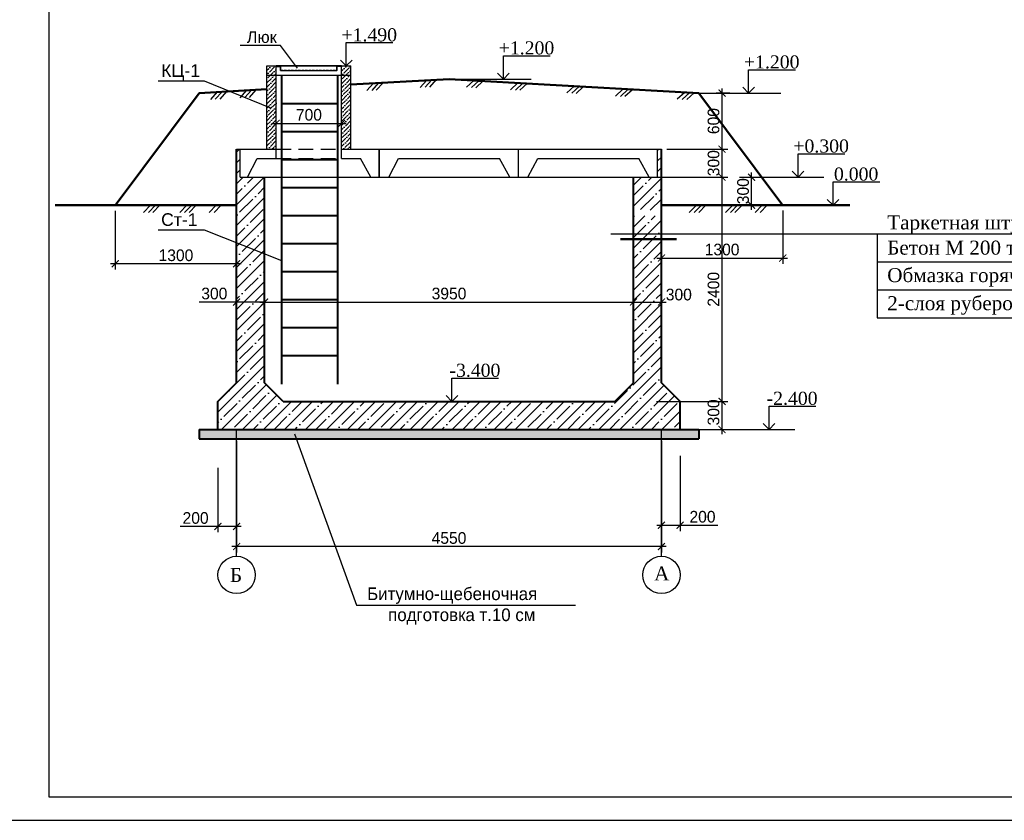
# Model space of a CAD drawing. Header units: millimetres. Extents: x -5733 to 3442, y -1003 to 2277.
# Tile 8 of 20: x 2047 to 2258, y 556 to 728. Entities that reach past the tile are written whole.
import ezdxf
from ezdxf.enums import TextEntityAlignment as Align

# ---------------------------------------------------------------- set-up
doc = ezdxf.new("R2010")
doc.units = ezdxf.units.MM
for name, pattern in [('ACAD_ISO10W100', [18, 12, -3, 0, -3]), ('HIDDEN2', [4.7625, 3.175, -1.5875]), ('HIDDENX2', [0.75, 0.5, -0.25])]:
    doc.linetypes.add(name, pattern=pattern)
doc.styles.add('style3', font='times.ttf', dxfattribs={"height": 2.5})
doc.styles.add('Times new roman', font='times.ttf', dxfattribs={"height": 2})
doc.styles.add('А2.5', font='GOTHIC.TTF', dxfattribs={"height": 2.5})
doc.styles.add('А2.7', font='arial.ttf', dxfattribs={"height": 2.7})
doc.dimstyles.new('ISO-25', dxfattribs={"dimtxt": 3, "dimasz": 1.7, "dimexe": 1.25, "dimexo": 0.625, "dimtad": 1, "dimdec": 0, "dimlfac": 100, "dimtxsty": 'А2.5', "dimblk": 'ARCHTICK', "dimcen": 2, "dimclrd": 256, "dimclre": 256, "dimclrt": 256, "dimadec": 0, "dimazin": 0, "dimtfac": 1, "dimtdec": 0, "dimtmove": 0, "dimatfit": 3, "dimldrblk": 'OPEN90', "dimfxl": 1, "dimarcsym": 0})
doc.dimstyles.new('Times new roman', dxfattribs={"dimtxt": 2, "dimasz": 1.3, "dimexe": 1.25, "dimexo": 0.625, "dimtad": 1, "dimdec": 0, "dimlfac": 100, "dimtxsty": 'Times new roman', "dimblk": 'OBLIQUE', "dimcen": 2.5, "dimdle": 1, "dimadec": 0, "dimazin": 0, "dimtfac": 1, "dimtdec": 0, "dimtmove": 0, "dimatfit": 3, "dimldrblk": 'OPEN90', "dimfxl": 1, "dimarcsym": 0})
pattern_1 = [(45, (2350.40182, 421.92385), (-0.044901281, 0.044901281), [])]

# ---------------------------------------------------------------- blocks, each defined once
blk = doc.blocks.new('_ArchTick')
at = {"color": 0, "const_width": 0.15}
blk.add_lwpolyline([(-0.5, -0.5), (0.5, 0.5)], dxfattribs=at)
blk = doc.blocks.new('*D2536')
at = {"color": 0, "lineweight": -2, "transparency": 16777216}
for p, q in [((2093.92, 637.48), (2093.92, 613.59)), ((2184.92, 637.48), (2184.92, 613.59)), ((2185.92, 614.84), (2092.92, 614.84))]:
    blk.add_line(p, q, dxfattribs=at)
at = {"layer": 'Defpoints', "color": 0}
for p in [(2093.92, 638.6), (2184.92, 638.6), (2093.92, 614.84)]:
    blk.add_point(p, dxfattribs=at)
at = {"color": 0, "lineweight": -2, "transparency": 16777216, "xscale": 1.5, "yscale": 1.5, "zscale": 1.5, "rotation": 180}
blk.add_blockref('_ArchTick', (2093.92, 614.84), dxfattribs=at)
at = {"color": 0, "lineweight": -2, "transparency": 16777216, "xscale": 1.5, "yscale": 1.5, "zscale": 1.5}
blk.add_blockref('_ArchTick', (2184.92, 614.84), dxfattribs=at)
at = {"color": 0, "transparency": 16777216, "insert": (2139.42, 616.66), "char_height": 2.5, "attachment_point": 5, "style": 'А2.5'}
blk.add_mtext('4550', dxfattribs=at)
blk = doc.blocks.new('_Open90')
at = {"color": 0, "lineweight": -2}
for p, q in [((0, 0), (-1, 0)), ((-0.5, 0.5), (0, 0)), ((0, 0), (-0.5, -0.5))]:
    blk.add_line(p, q, dxfattribs=at)
blk = doc.blocks.new('*D2537')
at = {"color": 0, "lineweight": -2, "transparency": 16777216}
for p, q in [((2183.83, 693.91), (2199.14, 693.91)), ((2197.89, 644.91), (2197.89, 694.91)), ((2183.83, 645.91), (2199.14, 645.91))]:
    blk.add_line(p, q, dxfattribs=at)
at = {"layer": 'Defpoints', "color": 0}
for p in [(2182.7, 693.91), (2197.89, 693.91), (2182.7, 645.91)]:
    blk.add_point(p, dxfattribs=at)
at = {"color": 0, "lineweight": -2, "transparency": 16777216, "xscale": 1.5, "yscale": 1.5, "zscale": 1.5}
for p, rotation in [((2197.89, 693.91), 90), ((2197.89, 645.91), 270)]:
    blk.add_blockref('_ArchTick', p, dxfattribs=dict(at, rotation=rotation))
at = {"color": 0, "transparency": 16777216, "insert": (2196.08, 669.91), "char_height": 2.5, "attachment_point": 5, "rotation": 90, "style": 'А2.5'}
blk.add_mtext('2400', dxfattribs=at)
blk = doc.blocks.new('*D2538')
at = {"color": 0, "lineweight": -2, "transparency": 16777216}
for p, q in [((2184.92, 634.29), (2184.92, 618.15)), ((2188.92, 634.29), (2188.92, 618.15)), ((2183.92, 619.4), (2188.92, 619.4)), ((2188.92, 619.4), (2196.99, 619.4))]:
    blk.add_line(p, q, dxfattribs=at)
at = {"layer": 'Defpoints', "color": 0}
for p in [(2184.92, 635.41), (2188.92, 635.41), (2188.92, 619.4)]:
    blk.add_point(p, dxfattribs=at)
at = {"color": 0, "lineweight": -2, "transparency": 16777216, "xscale": 1.5, "yscale": 1.5, "zscale": 1.5, "rotation": 180}
blk.add_blockref('_ArchTick', (2184.92, 619.4), dxfattribs=at)
at = {"color": 0, "lineweight": -2, "transparency": 16777216, "xscale": 1.5, "yscale": 1.5, "zscale": 1.5}
blk.add_blockref('_ArchTick', (2188.92, 619.4), dxfattribs=at)
at = {"color": 0, "transparency": 16777216, "insert": (2193.71, 621.21), "char_height": 2.5, "attachment_point": 5, "style": 'А2.5'}
blk.add_mtext('200', dxfattribs=at)
blk = doc.blocks.new('*D2539')
at = {"color": 0, "lineweight": -2, "transparency": 16777216}
for p, q in [((2089.92, 631.71), (2089.92, 617.89)), ((2093.92, 631.71), (2093.92, 617.89)), ((2089.92, 619.14), (2081.85, 619.14)), ((2094.92, 619.14), (2089.92, 619.14))]:
    blk.add_line(p, q, dxfattribs=at)
at = {"layer": 'Defpoints', "color": 0}
for p in [(2089.92, 632.84), (2093.92, 632.84), (2089.92, 619.14)]:
    blk.add_point(p, dxfattribs=at)
at = {"color": 0, "lineweight": -2, "transparency": 16777216, "xscale": 1.5, "yscale": 1.5, "zscale": 1.5, "rotation": 180}
blk.add_blockref('_ArchTick', (2089.92, 619.14), dxfattribs=at)
at = {"color": 0, "lineweight": -2, "transparency": 16777216, "xscale": 1.5, "yscale": 1.5, "zscale": 1.5}
blk.add_blockref('_ArchTick', (2093.92, 619.14), dxfattribs=at)
at = {"color": 0, "transparency": 16777216, "insert": (2085.14, 620.95), "char_height": 2.5, "attachment_point": 5, "style": 'А2.5'}
blk.add_mtext('200', dxfattribs=at)
blk = doc.blocks.new('*D2548')
at = {"color": 0, "lineweight": -2, "transparency": 16777216}
for p, q in [((2197.89, 692.91), (2197.89, 700.91)), ((2186.05, 699.91), (2199.14, 699.91)), ((2186.05, 693.91), (2199.14, 693.91))]:
    blk.add_line(p, q, dxfattribs=at)
at = {"layer": 'Defpoints', "color": 0}
for p in [(2184.92, 699.91), (2197.89, 699.91), (2184.92, 693.91)]:
    blk.add_point(p, dxfattribs=at)
at = {"color": 0, "lineweight": -2, "transparency": 16777216, "xscale": 1.5, "yscale": 1.5, "zscale": 1.5}
for p, rotation in [((2197.89, 699.91), 90), ((2197.89, 693.91), 270)]:
    blk.add_blockref('_ArchTick', p, dxfattribs=dict(at, rotation=rotation))
at = {"color": 0, "transparency": 16777216, "insert": (2196.08, 696.91), "char_height": 2.5, "attachment_point": 5, "rotation": 90, "style": 'А2.5'}
blk.add_mtext('300', dxfattribs=at)
blk = doc.blocks.new('*D2549')
at = {"color": 0, "lineweight": -2, "transparency": 16777216}
for p, q in [((2197.89, 698.91), (2197.89, 712.91)), ((2199.54, 711.91), (2196.64, 711.91)), ((2186.05, 699.91), (2199.14, 699.91))]:
    blk.add_line(p, q, dxfattribs=at)
at = {"layer": 'Defpoints', "color": 0}
for p in [(2197.89, 711.91), (2200.66, 711.91), (2184.92, 699.91)]:
    blk.add_point(p, dxfattribs=at)
at = {"color": 0, "lineweight": -2, "transparency": 16777216, "xscale": 1.5, "yscale": 1.5, "zscale": 1.5}
for p, rotation in [((2197.89, 711.91), 90), ((2197.89, 699.91), 270)]:
    blk.add_blockref('_ArchTick', p, dxfattribs=dict(at, rotation=rotation))
at = {"color": 0, "transparency": 16777216, "insert": (2196.08, 705.91), "char_height": 2.5, "attachment_point": 5, "rotation": 90, "style": 'А2.5'}
blk.add_mtext('600', dxfattribs=at)
blk = doc.blocks.new('*D2550')
at = {"color": 0, "lineweight": -2, "transparency": 16777216}
for p, q in [((2102.41, 706.56), (2102.41, 706.68)), ((2116.41, 706.56), (2116.41, 706.68)), ((2101.41, 705.43), (2117.41, 705.43))]:
    blk.add_line(p, q, dxfattribs=at)
at = {"layer": 'Defpoints', "color": 0}
for p in [(2102.41, 705.43), (2116.41, 705.43), (2116.41, 705.43)]:
    blk.add_point(p, dxfattribs=at)
at = {"color": 0, "lineweight": -2, "transparency": 16777216, "xscale": 1.5, "yscale": 1.5, "zscale": 1.5, "rotation": 180}
blk.add_blockref('_ArchTick', (2102.41, 705.43), dxfattribs=at)
at = {"color": 0, "lineweight": -2, "transparency": 16777216, "xscale": 1.5, "yscale": 1.5, "zscale": 1.5}
blk.add_blockref('_ArchTick', (2116.41, 705.43), dxfattribs=at)
at = {"color": 0, "transparency": 16777216, "insert": (2109.41, 707.25), "char_height": 2.5, "attachment_point": 5, "style": 'А2.5'}
blk.add_mtext('700', dxfattribs=at)
blk = doc.blocks.new('*D2551')
at = {"color": 0, "lineweight": -2, "transparency": 16777216}
for p, q in [((2093.92, 673.79), (2093.92, 665.92)), ((2099.92, 673.79), (2099.92, 665.92)), ((2093.92, 667.17), (2085.87, 667.17)), ((2099.92, 667.17), (2092.92, 667.17))]:
    blk.add_line(p, q, dxfattribs=at)
at = {"layer": 'Defpoints', "color": 0}
for p in [(2093.92, 674.91), (2099.92, 674.91), (2099.92, 667.17)]:
    blk.add_point(p, dxfattribs=at)
at = {"color": 0, "lineweight": -2, "transparency": 16777216, "xscale": 1.5, "yscale": 1.5, "zscale": 1.5, "rotation": 180}
blk.add_blockref('_ArchTick', (2093.92, 667.17), dxfattribs=at)
at = {"color": 0, "lineweight": -2, "transparency": 16777216, "xscale": 1.5, "yscale": 1.5, "zscale": 1.5}
blk.add_blockref('_ArchTick', (2099.92, 667.17), dxfattribs=at)
at = {"color": 0, "transparency": 16777216, "insert": (2089.15, 668.99), "char_height": 2.5, "attachment_point": 5, "style": 'А2.5'}
blk.add_mtext('300', dxfattribs=at)
blk = doc.blocks.new('*D2552')
at = {"color": 0, "lineweight": -2, "transparency": 16777216}
for p, q in [((2178.92, 677.03), (2178.92, 665.92)), ((2099.92, 673.79), (2099.92, 665.92)), ((2098.92, 667.17), (2179.92, 667.17))]:
    blk.add_line(p, q, dxfattribs=at)
at = {"layer": 'Defpoints', "color": 0}
for p in [(2178.92, 678.16), (2099.92, 674.91), (2178.92, 667.17)]:
    blk.add_point(p, dxfattribs=at)
at = {"color": 0, "lineweight": -2, "transparency": 16777216, "xscale": 1.5, "yscale": 1.5, "zscale": 1.5, "rotation": 180}
blk.add_blockref('_ArchTick', (2099.92, 667.17), dxfattribs=at)
at = {"color": 0, "lineweight": -2, "transparency": 16777216, "xscale": 1.5, "yscale": 1.5, "zscale": 1.5}
blk.add_blockref('_ArchTick', (2178.92, 667.17), dxfattribs=at)
at = {"color": 0, "transparency": 16777216, "insert": (2139.42, 668.99), "char_height": 2.5, "attachment_point": 5, "style": 'А2.5'}
blk.add_mtext('3950', dxfattribs=at)
blk = doc.blocks.new('*D2553')
at = {"color": 0, "lineweight": -2, "transparency": 16777216}
for p, q in [((2178.92, 677.03), (2178.92, 665.92)), ((2184.92, 677.03), (2184.92, 665.92)), ((2177.92, 667.17), (2185.92, 667.17))]:
    blk.add_line(p, q, dxfattribs=at)
at = {"layer": 'Defpoints', "color": 0}
for p in [(2178.92, 678.16), (2184.92, 678.16), (2184.92, 667.17)]:
    blk.add_point(p, dxfattribs=at)
at = {"color": 0, "lineweight": -2, "transparency": 16777216, "xscale": 1.5, "yscale": 1.5, "zscale": 1.5, "rotation": 180}
blk.add_blockref('_ArchTick', (2178.92, 667.17), dxfattribs=at)
at = {"color": 0, "lineweight": -2, "transparency": 16777216, "xscale": 1.5, "yscale": 1.5, "zscale": 1.5}
blk.add_blockref('_ArchTick', (2184.92, 667.17), dxfattribs=at)
at = {"color": 0, "transparency": 16777216, "insert": (2188.64, 668.77), "char_height": 2.5, "attachment_point": 5, "style": 'А2.5'}
blk.add_mtext('300', dxfattribs=at)
blk = doc.blocks.new('*D2554')
at = {"color": 0, "lineweight": -2, "transparency": 16777216}
for p, q in [((2192.89, 645.91), (2199.14, 645.91)), ((2197.89, 638.91), (2197.89, 646.91)), ((2192.89, 639.91), (2199.14, 639.91))]:
    blk.add_line(p, q, dxfattribs=at)
at = {"layer": 'Defpoints', "color": 0}
for p in [(2191.77, 645.91), (2197.89, 645.91), (2191.77, 639.91)]:
    blk.add_point(p, dxfattribs=at)
at = {"color": 0, "lineweight": -2, "transparency": 16777216, "xscale": 1.5, "yscale": 1.5, "zscale": 1.5}
for p, rotation in [((2197.89, 645.91), 90), ((2197.89, 639.91), 270)]:
    blk.add_blockref('_ArchTick', p, dxfattribs=dict(at, rotation=rotation))
at = {"color": 0, "transparency": 16777216, "insert": (2196.08, 643.56), "char_height": 2.5, "attachment_point": 5, "rotation": 90, "style": 'А2.5'}
blk.add_mtext('300', dxfattribs=at)
blk = doc.blocks.new('*D2580')
at = {"color": 0, "lineweight": -2, "transparency": 16777216}
for p, q in [((2204.22, 686.91), (2204.22, 694.91)), ((2205.18, 693.91), (2205.47, 693.91)), ((2205.18, 687.91), (2205.47, 687.91))]:
    blk.add_line(p, q, dxfattribs=at)
at = {"layer": 'Defpoints', "color": 0}
for p in [(2204.05, 693.91), (2204.22, 693.91), (2204.05, 687.91)]:
    blk.add_point(p, dxfattribs=at)
at = {"color": 0, "lineweight": -2, "transparency": 16777216, "xscale": 1.5, "yscale": 1.5, "zscale": 1.5}
for p, rotation in [((2204.22, 693.91), 90), ((2204.22, 687.91), 270)]:
    blk.add_blockref('_ArchTick', p, dxfattribs=dict(at, rotation=rotation))
at = {"color": 0, "transparency": 16777216, "insert": (2202.41, 690.91), "char_height": 2.5, "attachment_point": 5, "rotation": 90, "style": 'А2.5'}
blk.add_mtext('300', dxfattribs=at)
blk = doc.blocks.new('*D2581')
at = {"color": 0, "lineweight": -2, "transparency": 16777216}
for p, q in [((2184.92, 686.78), (2184.92, 675.34)), ((2210.9, 686.78), (2210.9, 675.34)), ((2183.92, 676.59), (2211.9, 676.59))]:
    blk.add_line(p, q, dxfattribs=at)
at = {"layer": 'Defpoints', "color": 0}
for p in [(2184.92, 687.91), (2210.9, 687.91), (2210.9, 676.59)]:
    blk.add_point(p, dxfattribs=at)
at = {"color": 0, "lineweight": -2, "transparency": 16777216, "xscale": 1.5, "yscale": 1.5, "zscale": 1.5, "rotation": 180}
blk.add_blockref('_ArchTick', (2184.92, 676.59), dxfattribs=at)
at = {"color": 0, "lineweight": -2, "transparency": 16777216, "xscale": 1.5, "yscale": 1.5, "zscale": 1.5}
blk.add_blockref('_ArchTick', (2210.9, 676.59), dxfattribs=at)
at = {"color": 0, "transparency": 16777216, "insert": (2197.91, 678.41), "char_height": 2.5, "attachment_point": 5, "style": 'А2.5'}
blk.add_mtext('1300', dxfattribs=at)
blk = doc.blocks.new('*D2582')
at = {"color": 0, "lineweight": -2, "transparency": 16777216}
for p, q in [((2067.93, 686.73), (2067.93, 674.12)), ((2093.92, 686.78), (2093.92, 674.12)), ((2094.92, 675.37), (2066.93, 675.37))]:
    blk.add_line(p, q, dxfattribs=at)
at = {"layer": 'Defpoints', "color": 0}
for p in [(2067.93, 687.86), (2093.92, 687.91), (2067.93, 675.37)]:
    blk.add_point(p, dxfattribs=at)
at = {"color": 0, "lineweight": -2, "transparency": 16777216, "xscale": 1.5, "yscale": 1.5, "zscale": 1.5, "rotation": 180}
blk.add_blockref('_ArchTick', (2067.93, 675.37), dxfattribs=at)
at = {"color": 0, "lineweight": -2, "transparency": 16777216, "xscale": 1.5, "yscale": 1.5, "zscale": 1.5}
blk.add_blockref('_ArchTick', (2093.92, 675.37), dxfattribs=at)
at = {"color": 0, "transparency": 16777216, "insert": (2080.93, 677.18), "char_height": 2.5, "attachment_point": 5, "style": 'А2.5'}
blk.add_mtext('1300', dxfattribs=at)

msp = doc.modelspace()

# ---------------------------------------------------------------- hatches: boundary and pattern name
h = msp.add_hatch()
h.set_pattern_fill('ANSI36', color=8, scale=0.2)
h.set_pattern_definition([(45, (5038.82974, -1008.2494), (0.3367596, 1.23478522), [1.5875, -0.3175, 0, -0.3175])])
h.paths.add_polyline_path([(2102.413, 717.712), (2100.413, 717.712), (2100.413, 699.912), (2102.413, 699.912)])
h.paths.add_polyline_path([(2118.413, 717.712), (2116.413, 717.712), (2116.413, 699.912), (2118.413, 699.912)])
h = msp.add_hatch()
h.set_pattern_fill('ANSI31', color=256, scale=0.02, style=0)
h.set_pattern_definition(pattern_1)
h.paths.add_polyline_path([(2103.382, 717.712), (2102.382, 717.712), (2102.382, 717.632), (2103.303, 717.632), (2103.303, 716.713), (2103.382, 716.713)])
h = msp.add_hatch()
h.set_pattern_fill('ANSI31', color=256, scale=0.02, style=0)
h.set_pattern_definition(pattern_1)
h.paths.add_polyline_path([(2115.462, 717.632), (2116.382, 717.632), (2116.382, 717.712), (2115.382, 717.712), (2115.382, 716.713), (2115.462, 716.713)])
h = msp.add_hatch()
h.set_pattern_fill('ANSI35', color=8, scale=0.5)
h.set_pattern_definition([(45, (2299.438, 0), (-2.245064, 2.245064), []), (45, (2301.683, 0), (-2.245064, 2.245064), [3.96875, -0.79375, 0, -0.79375])])
h.paths.add_polyline_path([(2099.924, 693.912), (2094.681, 693.912), (2094.681, 699.912), (2093.924, 699.912), (2093.924, 679.903), (2099.924, 677.531)])
h.paths.add_polyline_path([(2099.924, 677.531), (2093.924, 679.903), (2093.924, 649.912), (2089.924, 645.912), (2089.924, 639.912), (2188.924, 639.912), (2188.924, 645.912), (2184.924, 649.912), (2184.924, 685.653), (2178.924, 685.653), (2178.924, 649.912), (2174.924, 645.912), (2103.924, 645.912), (2099.924, 649.912)])
h.paths.add_polyline_path([(2184.924, 699.912), (2184.101, 699.912), (2184.101, 693.912), (2178.924, 693.912), (2178.924, 686.816), (2184.924, 686.816)])
h = msp.add_hatch()
h.set_pattern_fill('GRAVEL', color=8, scale=0.1)
h.set_pattern_definition([(228.012788, (2301.26683, 2.54), (-20.32, -22.86), [0.341721, -33.830484]), (184.969741, (2301.03823, 2.286), (30.479999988, 2.540000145), [0.586405, -58.054049]), (132.510447, (2300.45403, 2.2352), (25.40000001, -27.93999999), [0.4134815, -40.934723]), (267.27369, (2299.46343, 1.6002), (2.540000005, 50.8), [0.5340045, -52.866437]), (292.833654, (2299.43803, 1.0668), (-12.7, 30.48), [0.523634, -51.839808]), (357.27369, (2299.64123, 0.5842), (-50.8, 2.540000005), [0.5340045, -52.866437]), (37.69424, (2300.17463, 0.5588), (-33.019999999, -25.400000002), [0.706194, -69.913115]), (72.255328, (2300.73343, 0.9906), (17.780000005, 55.879999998), [0.6667195, -66.005257]), (121.429566, (2300.93663, 1.6256), (-20.320000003, 33.019999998), [0.535813, -53.045546]), (175.23636, (2300.65723, 2.0828), (27.94, -2.540000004), [0.611713, -29.973937]), (222.397438, (2300.04763, 2.1336), (-30.479999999, -27.940000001), [0.791078, -78.3167725]), (138.814075, (2301.97803, 1.5748), (-17.78, 15.24), [0.270005, -26.730566]), (171.469234, (2301.77483, 1.7526), (33.02, -5.079999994), [0.513682, -50.854639]), (225, (2301.2668, 1.8288), (-4e-16, -2.54), [0.359209, -3.232893]), (203.19859, (2301.08903, 2.1336), (12.7, 5.08), [0.193441, -19.150622]), (291.80141, (2300.91123, 2.0574), (-2.54, 7.62), [0.273566, -13.404753]), (30.96376, (2301.01283, 1.8034), (7.62, 5.08), [0.44432, -14.366298]), (161.56505, (2301.3938, 2.032), (5.08, -2.54), [0.321287, -7.710898]), (16.38954, (2299.43803, 2.0574), (25.4, 7.62), [0.450088, -44.558827]), (70.346176, (2299.86983, 2.1844), (-10.16, -27.94), [0.377599, -37.382216]), (293.19859, (2301.39383, 2.54), (-5.08, 12.7), [0.38688, -18.957184]), (343.61046, (2301.54623, 2.1844), (-25.4, 7.619999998), [0.450088, -44.558827]), (339.443955, (2299.43803, 0.4826), (-12.7, 5.08), [0.434035, -21.267734]), (294.77514, (2299.84443, 0.3302), (-12.700000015, 27.939999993), [0.363672, -36.003593]), (66.80141, (2301.41923, 0), (5.08, 12.7), [0.38688, -18.957184]), (17.354025, (2301.57163, 0.3556), (-33.02, -10.160000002), [0.425783, -42.152376]), (69.443955, (2300.17463, 0), (-5.08, -12.7), [0.217018, -21.484752]), (101.30993, (2301.26683, 0), (-2.54, 10.16), [0.129515, -12.821995]), (165.96376, (2301.24143, 0.127), (7.62, -2.54), [0.523634, -9.949055]), (186.009006, (2300.73343, 0.254), (25.4, 2.540000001), [0.485267, -48.041365]), (303.69007, (2301.0128, 1.5748), (-2.54, 5.08), [0.366324, -8.791776]), (353.157227, (2301.21603, 1.27), (43.18, -5.079999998), [0.639557, -63.316009]), (60.945396, (2301.85103, 1.1938), (-10.16, -17.78), [0.261508, -25.889392]), (90, (2301.978, 1.4224), (-2.54, 2.54), [0.1524, -2.3876]), (120.256437, (2300.68263, 0.3302), (10.16, -17.78), [0.352867, -34.933941]), (48.012787, (2300.50483, 0.635), (20.32, 22.86), [0.683443, -33.488762]), (0, (2300.962, 1.143), (2.54, 2.54), [0.6604, -1.8796]), (325.304846, (2301.62243, 1.143), (25.40000001, -17.779999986), [0.40161, -39.759317]), (254.054604, (2301.95263, 0.9144), (-2.54, -10.16), [0.369829, -18.12165]), (207.645975, (2301.85103, 0.5588), (-48.260000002, -25.399999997), [0.602145, -59.612464]), (175.426079, (2301.31763, 0.2794), (-33.02, 2.54), [0.6370295, -63.0658465])])
h.paths.add_polyline_path([(2184.924, 639.912), (2093.924, 639.912), (2093.924, 637.912), (2184.924, 637.912)])
h.paths.add_polyline_path([(2093.924, 639.912), (2089.924, 639.912), (2085.924, 639.912), (2085.924, 637.912), (2093.924, 637.912)])
h.paths.add_polyline_path([(2192.924, 639.912), (2184.924, 639.912), (2184.924, 637.912), (2192.924, 637.912)])

# ---------------------------------------------------------------- linework, layer by layer
at = {"lineweight": 30}
for p, q in [((2100.413, 699.912), (2100.413, 717.712)), ((2100.413, 717.712), (2118.413, 717.712)), ((2102.382, 717.712), (2103.383, 717.712)), ((2103.383, 717.712), (2102.382, 717.712)), ((2102.382, 717.632), (2103.303, 717.632)), ((2102.413, 697.926), (2102.413, 717.712)), ((2103.303, 716.713), (2103.303, 717.632)), ((2103.383, 716.713), (2103.383, 717.712)), ((2116.382, 717.712), (2115.382, 717.712)), ((2115.382, 716.713), (2115.382, 717.712)), ((2115.382, 717.712), (2116.382, 717.712)), ((2115.462, 716.713), (2115.462, 717.632)), ((2116.382, 717.632), (2115.462, 717.632)), ((2116.413, 697.926), (2116.413, 717.712)), ((2118.413, 699.912), (2118.413, 717.712)), ((2100.413, 715.712), (2118.413, 715.712)), ((2103.303, 716.713), (2103.383, 716.713)), ((2103.383, 716.713), (2115.382, 716.713)), ((2115.462, 716.713), (2115.382, 716.713)), ((2123.278, 714.025), (2121.837, 712.429)), ((2124.338, 714.075), (2122.896, 712.479)), ((2125.288, 714.119), (2123.846, 712.524)), ((2134.672, 714.689), (2133.231, 713.093)), ((2135.732, 714.738), (2134.29, 713.143)), ((2136.681, 714.783), (2135.24, 713.188)), ((2144.74, 714.6), (2143.152, 713.15)), ((2145.799, 714.548), (2144.212, 713.098)), ((2146.749, 714.501), (2145.161, 713.051)), ((2154.175, 714.07), (2152.587, 712.62)), ((2155.234, 714.019), (2153.647, 712.569)), ((2156.184, 713.972), (2154.596, 712.522)), ((2166.226, 713.395), (2164.638, 711.945)), ((2167.285, 713.343), (2165.698, 711.893)), ((2168.235, 713.296), (2166.647, 711.846)), ((2089.742, 712.144), (2088.301, 710.549)), ((2090.802, 712.194), (2089.36, 710.599)), ((2091.752, 712.239), (2090.31, 710.643)), ((2096.06, 712.499), (2094.619, 710.903)), ((2097.12, 712.548), (2095.679, 710.953)), ((2098.07, 712.593), (2096.628, 710.998)), ((2176.682, 712.715), (2175.095, 711.265)), ((2177.742, 712.663), (2176.155, 711.213)), ((2178.692, 712.616), (2177.104, 711.166)), ((2189.902, 712.067), (2188.315, 710.617)), ((2190.962, 712.015), (2189.375, 710.565)), ((2191.912, 711.969), (2190.324, 710.519)), ((2093.924, 699.912), (2102.413, 699.912)), ((2094.681, 693.912), (2094.681, 699.912)), ((2116.413, 699.912), (2124.501, 699.912)), ((2124.481, 699.912), (2154.301, 699.912)), ((2124.481, 693.912), (2124.481, 699.912)), ((2124.501, 693.912), (2124.501, 699.912)), ((2154.281, 699.912), (2184.924, 699.912)), ((2154.281, 693.912), (2154.281, 699.912)), ((2154.301, 693.912), (2154.301, 699.912)), ((2184.101, 693.912), (2184.101, 699.912)), ((2096.251, 693.919), (2098.363, 697.926)), ((2098.363, 697.926), (2102.413, 697.926)), ((2116.413, 697.926), (2120.463, 697.926)), ((2122.671, 693.912), (2120.463, 697.926)), ((2126.501, 693.919), (2128.614, 697.926)), ((2128.614, 697.926), (2150.262, 697.926)), ((2152.471, 693.912), (2150.262, 697.926)), ((2156.301, 693.919), (2158.413, 697.926)), ((2158.413, 697.926), (2180.062, 697.926)), ((2182.271, 693.912), (2180.062, 697.926)), ((2094.701, 693.912), (2124.501, 693.912)), ((2124.501, 693.912), (2154.301, 693.912)), ((2154.301, 693.912), (2184.101, 693.912)), ((2075.484, 687.907), (2073.969, 686.381)), ((2076.545, 687.907), (2075.03, 686.381)), ((2077.495, 687.907), (2075.981, 686.381)), ((2083.252, 687.907), (2081.737, 686.381)), ((2084.312, 687.907), (2082.798, 686.381)), ((2085.263, 687.907), (2083.749, 686.381)), ((2089.58, 687.907), (2088.065, 686.381)), ((2090.641, 687.907), (2089.126, 686.381)), ((2192.404, 687.907), (2190.89, 686.381)), ((2193.465, 687.907), (2191.95, 686.381)), ((2194.416, 687.907), (2192.901, 686.381)), ((2200.172, 687.907), (2198.657, 686.381)), ((2201.233, 687.907), (2199.718, 686.381)), ((2202.184, 687.907), (2200.669, 686.381)), ((2206.5, 687.907), (2204.986, 686.381)), ((2207.561, 687.907), (2206.047, 686.381))]:
    msp.add_line(p, q, dxfattribs=at)
at = {"linetype": 'HIDDENX2'}
for p, q in [((2103.382, 717.713), (2115.382, 717.713)), ((2103.383, 716.793), (2115.382, 716.793))]:
    msp.add_line(p, q, dxfattribs=at)
at = {"lineweight": 40}
for p, q in [((2103.548, 715.712), (2103.548, 649.621)), ((2115.548, 715.712), (2115.548, 649.621)), ((2103.548, 709.712), (2115.548, 709.712)), ((2103.548, 703.712), (2115.548, 703.712)), ((2093.924, 649.912), (2093.924, 699.912)), ((2184.924, 649.912), (2184.924, 699.912)), ((2103.548, 697.712), (2115.548, 697.712)), ((2099.924, 649.912), (2099.924, 693.912)), ((2178.924, 649.912), (2178.924, 693.912)), ((2103.548, 691.712), (2115.548, 691.712)), ((2103.548, 685.712), (2115.548, 685.712)), ((2103.548, 679.712), (2115.548, 679.712)), ((2103.548, 673.712), (2115.548, 673.712)), ((2103.548, 667.712), (2115.548, 667.712)), ((2103.548, 661.712), (2115.548, 661.712)), ((2103.548, 655.712), (2115.548, 655.712)), ((2089.924, 645.912), (2093.924, 649.912)), ((2103.924, 645.912), (2099.924, 649.912)), ((2174.924, 645.912), (2178.924, 649.912)), ((2188.924, 645.912), (2184.924, 649.912)), ((2089.924, 639.912), (2089.924, 645.912)), ((2103.924, 645.912), (2174.924, 645.912)), ((2188.924, 639.912), (2188.924, 645.912)), ((2085.924, 639.912), (2192.924, 639.912)), ((2085.924, 639.912), (2085.924, 637.912)), ((2089.924, 639.912), (2192.924, 639.912)), ((2192.924, 639.912), (2192.924, 637.912)), ((2085.924, 637.912), (2192.924, 637.912))]:
    msp.add_line(p, q, dxfattribs=at)
for p, q in [((2138.89, 714.912), (2156.985, 714.912)), ((2077.146, 714.527), (2087.006, 714.527)), ((2087.006, 714.527), (2101.2, 708.758)), ((2192.39, 711.912), (2210.485, 711.912)), ((2201.604, 693.912), (2219.698, 693.912)), ((2077.146, 682.638), (2087.006, 682.638)), ((2087.006, 682.638), (2103.548, 676.098)), ((2174.059, 681.783), (2306.731, 681.783)), ((2231.089, 681.783), (2231.089, 663.783)), ((2231.089, 675.783), (2306.731, 675.783)), ((2231.089, 669.783), (2306.731, 669.783)), ((2231.089, 663.783), (2306.731, 663.783)), ((2195.383, 639.912), (2213.477, 639.912)), ((2106.295, 638.949), (2119.623, 602.278)), ((2119.623, 602.278), (2166.533, 602.278))]:
    msp.add_line(p, q)
at = {"linetype": 'HIDDEN2'}
for p, q in [((2102.413, 699.912), (2116.413, 699.912)), ((2102.413, 697.926), (2116.413, 697.926))]:
    msp.add_line(p, q, dxfattribs=at)
at = {"lineweight": 50}
for p, q in [((2055.089, 687.907), (2093.924, 687.907)), ((2184.924, 687.907), (2225.24, 687.907))]:
    msp.add_line(p, q, dxfattribs=at)
msp.add_lwpolyline([(2033.706, 556.249), (2453.702, 556.249), (2453.702, 853.253), (2033.706, 853.253)], close=True)
at = {"lineweight": 30}
for points in [[(2053.706, 561.249), (2448.702, 561.249), (2448.702, 848.253), (2053.706, 848.253)], [(2103.083, 717.712), (2115.682, 717.712), (2115.682, 717.76), (2103.083, 717.76)]]:
    msp.add_lwpolyline(points, close=True, dxfattribs=at)
at = {"lineweight": 50}
for points in [[(2139.424, 714.912), (2118.413, 713.734)], [(2139.424, 714.912), (2192.924, 711.912)], [(2085.924, 711.912), (2067.927, 687.857)], [(2100.413, 712.724), (2085.924, 711.912)], [(2192.924, 711.912), (2210.921, 687.857)]]:
    msp.add_lwpolyline(points, dxfattribs=at)
at = {"const_width": 0.5}
msp.add_lwpolyline([(2176.111, 680.62), (2188.213, 680.62)], dxfattribs=at)
at = {"linetype": 'ACAD_ISO10W100', "ltscale": 1000}
for points in [[(2093.924, 612.767), (2093.924, 639.966)], [(2184.924, 612.767), (2184.924, 639.966)]]:
    msp.add_lwpolyline(points, dxfattribs=at)
for centre in [(2093.924, 608.767), (2184.924, 608.767)]:
    msp.add_circle(centre, 4)

# ---------------------------------------------------------------- texts
at = {"style": 'style3'}
for s, p in [('+1.490', (2122.338, 724.37)), ('+1.200', (2156.017, 721.577)), ('+1.200', (2208.538, 718.57)), ('+0.300', (2219.123, 700.57)), ('0.000', (2226.62, 694.566)), ('-3.400', (2144.967, 652.57)), ('-2.400', (2212.902, 646.57))]:
    msp.add_text(s, height=2.8, dxfattribs=at).set_placement(p, align=Align.MIDDLE)
for s, height, style, p in [('Люк', 2.5, 'А2.7', (2096.094, 722.649)), ('КЦ-1', 2.7, 'А2.7', (2077.754, 715.375)), ('Ст-1', 2.7, 'А2.7', (2077.754, 683.486)), ('Таркетная штукатурка', 3, 'style3', (2233.276, 682.727)), ('Бетон М 200 толщиной 300 мм', 3, 'style3', (2233.276, 677.325)), ('Обмазка горячим битумом за 2 раза', 3, 'style3', (2233.276, 671.443)), ('2-слоя рубероида на битумной мастике', 3, 'style3', (2233.276, 665.44)), ('Битумно-щебеночная ', 2.7, 'А2.5', (2121.886, 603.388)), ('подготовка т.10 см', 2.7, 'А2.5', (2126.383, 598.888))]:
    msp.add_text(s, height=height, dxfattribs=dict(style=style)).set_placement(p)
at = {"lineweight": 0, "style": 'Times new roman'}
for s, p in [('Б', (2093.803, 607.248)), ('А', (2184.981, 607.58))]:
    msp.add_text(s, height=3, dxfattribs=at).set_placement(p, align=Align.CENTER)

# ---------------------------------------------------------------- dimensions: what is measured, and where the dimension line sits
for base, p1, p2, angle, override, picture, middle in [((2197.895, 711.912), (2184.924, 699.912), (2200.663, 711.912), 270, {"dimtxt": 2.5, "dimasz": 1.5, "dimexo": 1.125, "dimgap": 0.5, "dimlfac": 50, "dimtxsty": 'А2.5', "dimblk": 'ArchTick', "dimcen": 2, "dimtmove": 1, "dimfxl": 1.25, "dimarcsym": 1}, '*D2549', (2196.082, 705.912)), ((2089.924, 619.138), (2093.924, 632.837), (2089.924, 632.837), 180, {"dimtxt": 2.5, "dimasz": 1.5, "dimexo": 1.125, "dimgap": 0.5, "dimlfac": 50, "dimtxsty": 'А2.5', "dimblk": 'ArchTick', "dimcen": 2, "dimfxl": 1.25, "dimarcsym": 1}, '*D2539', (2085.138, 620.951))]:
    dim = msp.add_linear_dim(base=base, p1=p1, p2=p2, angle=angle, dimstyle='Times new roman', override=override)
    dim.commit()
    dim.dimension.update_dxf_attribs({"geometry": picture, "text_midpoint": middle})
for base, p1, p2, override, picture, middle in [((2116.413, 705.433), (2102.413, 705.433), (2116.413, 705.433), {"dimtxt": 2.5, "dimasz": 1.5, "dimexo": 1.125, "dimgap": 0.5, "dimlfac": 50, "dimtxsty": 'А2.5', "dimblk": 'ArchTick', "dimcen": 2, "dimfxl": 1.25, "dimarcsym": 1}, '*D2550', (2109.413, 707.246)), ((2178.924, 667.173), (2099.924, 674.912), (2178.924, 678.156), {"dimtxt": 2.5, "dimasz": 1.5, "dimexo": 1.125, "dimgap": 0.5, "dimlfac": 50, "dimtxsty": 'А2.5', "dimblk": 'ArchTick', "dimcen": 2, "dimtmove": 1, "dimfxl": 1.25, "dimarcsym": 1}, '*D2552', (2139.424, 668.986)), ((2188.924, 619.398), (2184.924, 635.413), (2188.924, 635.413), {"dimtxt": 2.5, "dimasz": 1.5, "dimexo": 1.125, "dimgap": 0.5, "dimlfac": 50, "dimtxsty": 'А2.5', "dimblk": 'ArchTick', "dimcen": 2, "dimfxl": 1.25, "dimarcsym": 1}, '*D2538', (2193.709, 621.211))]:
    dim = msp.add_linear_dim(base=base, p1=p1, p2=p2, dimstyle='Times new roman', override=override)
    dim.commit()
    dim.dimension.update_dxf_attribs({"geometry": picture, "text_midpoint": middle})
for base, p1, p2, picture, middle in [((2197.895, 699.912), (2184.924, 693.912), (2184.924, 699.912), '*D2548', (2197.895, 696.912)), ((2197.895, 645.912), (2191.766, 639.912), (2191.766, 645.912), '*D2554', (2197.895, 643.564))]:
    dim = msp.add_linear_dim(base=base, p1=p1, p2=p2, angle=90, dimstyle='Times new roman', override={"dimtxt": 2.5, "dimasz": 1.5, "dimexo": 1.125, "dimgap": 0.5, "dimlfac": 50, "dimtxsty": 'А2.5', "dimblk": 'ArchTick', "dimcen": 2, "dimfxl": 1.25, "dimarcsym": 1})
    dim.commit()
    dim.dimension.update_dxf_attribs({"geometry": picture, "text_midpoint": middle, "dimtype": 161})
for p1, p2, distance, picture, middle in [((2182.7, 645.912), (2182.7, 693.912), -15.194, '*D2537', (2196.082, 669.912)), ((2184.924, 638.603), (2093.924, 638.603), 23.76, '*D2536', (2139.424, 616.655))]:
    dim = msp.add_aligned_dim(p1=p1, p2=p2, distance=distance, dimstyle='Times new roman', override={"dimtxt": 2.5, "dimasz": 1.5, "dimexo": 1.125, "dimgap": 0.5, "dimlfac": 50, "dimtxsty": 'А2.5', "dimblk": 'ArchTick', "dimcen": 2, "dimfxl": 1.25, "dimarcsym": 1})
    dim.commit()
    dim.dimension.update_dxf_attribs({"geometry": picture, "text_midpoint": middle})
dim = msp.add_linear_dim(base=(2204.219, 693.912), p1=(2204.052, 687.907), p2=(2204.052, 693.912), angle=90, text='300', dimstyle='Times new roman', override={"dimtxt": 2.5, "dimasz": 1.5, "dimexo": 1.125, "dimgap": 0.5, "dimtxsty": 'А2.5', "dimblk": 'ArchTick', "dimcen": 2, "dimfxl": 100, "dimarcsym": 1})
dim.commit()
dim.dimension.update_dxf_attribs({"geometry": '*D2580', "text_midpoint": (2204.219, 690.91), "dimtype": 160})
for base, p1, p2, picture, middle in [((2067.927, 675.369), (2093.924, 687.907), (2067.927, 687.857), '*D2582', (2080.925, 677.182)), ((2210.9, 676.594), (2184.924, 687.907), (2210.9, 687.907), '*D2581', (2197.912, 678.407))]:
    dim = msp.add_linear_dim(base=base, p1=p1, p2=p2, text='1300', dimstyle='Times new roman', override={"dimtxt": 2.5, "dimasz": 1.5, "dimexo": 1.125, "dimgap": 0.5, "dimtxsty": 'А2.5', "dimblk": 'ArchTick', "dimcen": 2, "dimfxl": 100, "dimarcsym": 1})
    dim.commit()
    dim.dimension.update_dxf_attribs({"geometry": picture, "text_midpoint": middle})
for base, p1, p2, override, picture, middle in [((2184.924, 667.173), (2178.924, 678.156), (2184.924, 678.156), {"dimtxt": 2.5, "dimasz": 1.5, "dimexo": 1.125, "dimgap": 0.5, "dimlfac": 50, "dimtxsty": 'А2.5', "dimblk": 'ArchTick', "dimcen": 2, "dimtmove": 1, "dimfxl": 1.25, "dimarcsym": 1}, '*D2553', (2188.644, 666.954)), ((2099.924, 667.173), (2093.924, 674.912), (2099.924, 674.912), {"dimtxt": 2.5, "dimasz": 1.5, "dimexo": 1.125, "dimgap": 0.5, "dimlfac": 50, "dimtxsty": 'А2.5', "dimblk": 'ArchTick', "dimcen": 2, "dimfxl": 1.25, "dimarcsym": 1}, '*D2551', (2089.148, 667.173))]:
    dim = msp.add_linear_dim(base=base, p1=p1, p2=p2, dimstyle='Times new roman', override=override)
    dim.commit()
    dim.dimension.update_dxf_attribs({"geometry": picture, "text_midpoint": middle, "dimtype": 160})

# ---------------------------------------------------------------- leaders
for points, override in [([(2106.967, 717.209), (2103.302, 722.113), (2094.674, 722.113)], {"dimgap": 0.625, "dimtad": 0, "dimldrblk": 'None'}), ([(2117.397, 717.712), (2117.397, 722.712), (2127.397, 722.712)], {"dimasz": 2.5, "dimgap": 0.625, "dimtad": 0, "dimtxsty": 'style3'}), ([(2151.076, 714.918), (2151.076, 719.918), (2161.076, 719.918)], {"dimasz": 2.5, "dimgap": 0.625, "dimtad": 0, "dimtxsty": 'style3'}), ([(2203.597, 711.912), (2203.597, 716.912), (2213.597, 716.912)], {"dimasz": 2.5, "dimgap": 0.625, "dimtad": 0, "dimtxsty": 'style3'}), ([(2214.182, 693.912), (2214.182, 698.912), (2224.182, 698.912)], {"dimasz": 2.5, "dimgap": 0.625, "dimtad": 0, "dimtxsty": 'style3'}), ([(2221.679, 687.907), (2221.679, 692.907), (2231.679, 692.907)], {"dimasz": 2.5, "dimgap": 0.625, "dimtad": 0, "dimtxsty": 'style3'}), ([(2140.026, 645.912), (2140.026, 650.912), (2150.026, 650.912)], {"dimasz": 2.5, "dimgap": 0.625, "dimtad": 0, "dimtxsty": 'style3'}), ([(2207.961, 639.912), (2207.961, 644.912), (2217.961, 644.912)], {"dimasz": 2.5, "dimgap": 0.625, "dimtad": 0, "dimtxsty": 'style3'})]:
    msp.add_leader(points, dimstyle='ISO-25', override=override)

doc.saveas('drawing.dxf')
